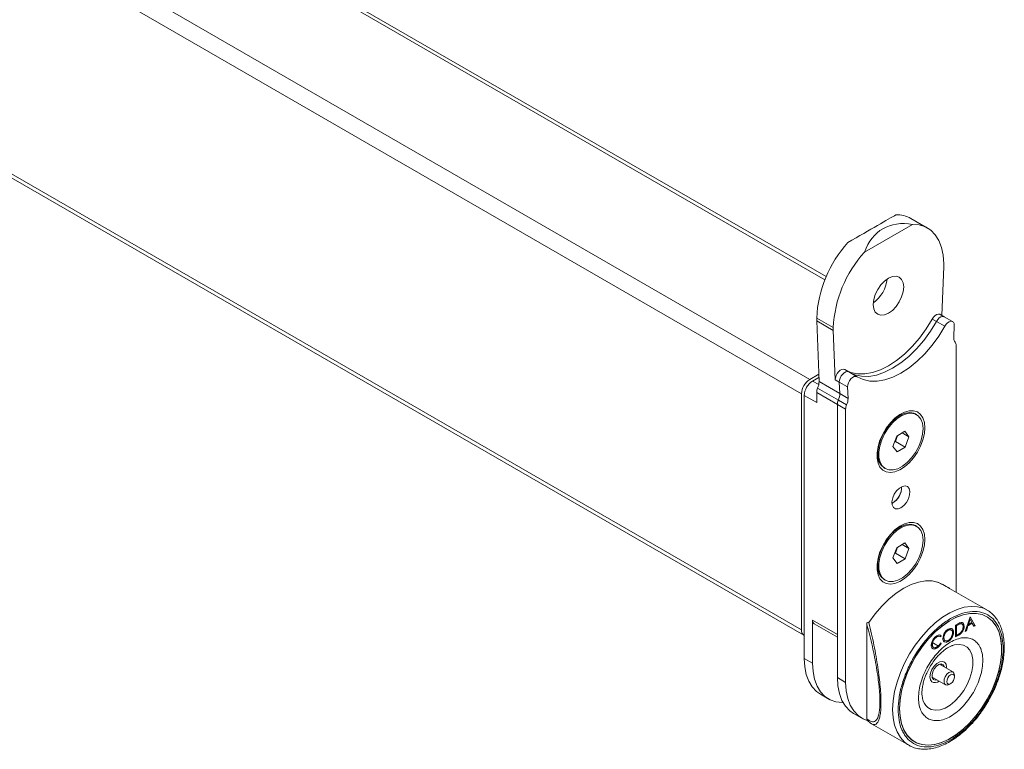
# Model space of a CAD drawing. Header units: inches. Extents: x 497 to 2274, y 202 to 1336.
# Tile 4 of 6: x 1819 to 2071, y 489 to 676. Entities that reach past the tile are written whole.
import ezdxf

# ---------------------------------------------------------------- set-up
doc = ezdxf.new("R2010")
doc.units = ezdxf.units.IN
doc.header["$MEASUREMENT"] = 0

msp = doc.modelspace()

# ---------------------------------------------------------------- linework, layer by layer
at = {"linetype": 'Continuous', "lineweight": 15}
for p, q in [((1616.58, 845.22), (2024.92, 609.49)), ((2025.26, 610.3), (1618.08, 845.37)), ((1592.53, 831.34), (2021.04, 583.97)), ((1590.41, 827.67), (2018.92, 580.3)), ((2018.92, 519.87), (1590.41, 767.24)), ((1591.03, 765.87), (2019.54, 518.5)), ((2051.19, 622.72), (2046.95, 625.17)), ((2035.03, 616.54), (2047.36, 623.66)), ((2054.86, 600.36), (2055.32, 612.85)), ((2055.34, 612.86), (2055.32, 612.85)), ((2055.34, 613.57), (2055.34, 612.86)), ((2055.48, 600), (2054.42, 600.61)), ((2057.6, 598.77), (2055.48, 600)), ((2022.81, 599.69), (2027.05, 597.24)), ((2022.81, 599.69), (2022.81, 598.98)), ((2022.81, 598.98), (2027.05, 596.53)), ((2022.82, 598.97), (2023.42, 583.41)), ((2052.4, 599.42), (2053.46, 598.81)), ((2053.46, 598.81), (2055.59, 597.58)), ((2057.91, 594.75), (2058.02, 597.79)), ((2027.05, 596.53), (2027.05, 597.24)), ((2027.06, 596.54), (2027.05, 596.53)), ((2027.06, 596.54), (2027.55, 583.87)), ((2058.52, 592.69), (2058.52, 529.49)), ((2021.04, 583.97), (2023.35, 585.3)), ((2031, 585.89), (2029.98, 586.48)), ((2033.16, 584.64), (2031.04, 585.87)), ((2023.38, 584.5), (2021.75, 583.56)), ((2023.35, 582.64), (2021.75, 583.56)), ((2023.42, 583.41), (2028.72, 580.35)), ((2027.55, 583.87), (2028.61, 583.26)), ((2028.61, 583.26), (2030.73, 582.03)), ((2028.72, 580.35), (2028.61, 583.26)), ((2018.92, 519.87), (2018.92, 580.3)), ((2019.63, 579.89), (2019.63, 512.52)), ((2022.81, 578.05), (2019.63, 579.89)), ((2028.11, 577.59), (2022.81, 580.65)), ((2022.81, 580.65), (2022.81, 578.05)), ((2028.36, 578.65), (2023.05, 581.71)), ((2030.84, 579.12), (2028.72, 580.35)), ((2030.73, 582.03), (2030.84, 579.12)), ((2030.23, 576.37), (2028.11, 577.59)), ((2028.11, 507.62), (2028.11, 577.59)), ((2028.11, 518.65), (2028.11, 577.59)), ((2030.48, 577.43), (2028.36, 578.65)), ((2030.23, 506.4), (2030.23, 576.37)), ((2044.09, 574.74), (2042.82, 574.01)), ((2048.37, 574.98), (2048.09, 575.14)), ((2045.37, 570.68), (2043.33, 569.46)), ((2044.68, 570.27), (2046.42, 569.26)), ((2046.42, 569.26), (2045.37, 570.68)), ((2043.33, 569.46), (2042.33, 566.83)), ((2042.75, 567.94), (2042.95, 568.06)), ((2042.95, 568.06), (2043.52, 569.58)), ((2042.95, 568.06), (2045.42, 566.63)), ((2045.42, 566.63), (2046.42, 569.26)), ((2038.35, 565.92), (2038.44, 565.62)), ((2038.44, 566.41), (2038.44, 564.95)), ((2042.33, 566.83), (2043.38, 565.41)), ((2043.38, 565.41), (2045.42, 566.63)), ((2040.09, 561.28), (2040.38, 561.12)), ((2042.25, 552.33), (2042.08, 552.24)), ((2044.09, 546.16), (2042.82, 545.43)), ((2048.37, 546.4), (2048.09, 546.56)), ((2045.37, 542.1), (2043.33, 540.89)), ((2046.42, 540.68), (2045.37, 542.1)), ((2043.33, 540.89), (2042.33, 538.25)), ((2042.75, 539.36), (2042.95, 539.48)), ((2042.95, 539.48), (2043.52, 541)), ((2042.95, 539.48), (2045.42, 538.05)), ((2044.68, 541.69), (2046.42, 540.68)), ((2045.42, 538.05), (2046.42, 540.68)), ((2038.35, 537.34), (2038.44, 537.04)), ((2038.44, 537.83), (2038.44, 536.37)), ((2042.33, 538.25), (2043.38, 536.84)), ((2043.38, 536.84), (2045.42, 538.05)), ((2040.09, 532.7), (2040.38, 532.54)), ((2053.88, 531.99), (2053.5, 532.12)), ((2053.83, 532.03), (2053.96, 531.99)), ((2056.6, 530.58), (2053.96, 531.99)), ((2056.84, 530.45), (2056.6, 530.58)), ((2066.39, 524.95), (2056.84, 530.46)), ((2021.75, 522.32), (2028.11, 518.65)), ((2021.75, 511.3), (2021.75, 522.32)), ((2060.83, 519.47), (2062.06, 523.18)), ((2062.02, 522.61), (2061.58, 521.26)), ((2062.09, 522.57), (2061.65, 521.22)), ((2061.65, 521.22), (2062.54, 521.73)), ((2062.02, 522.61), (2062.09, 522.57)), ((2062.06, 523.18), (2062.13, 523.22)), ((2062.09, 523.2), (2063.27, 520.96)), ((2062.54, 521.73), (2062.09, 522.57)), ((2062.13, 523.22), (2063.34, 520.92)), ((2022.16, 521.41), (2028.11, 517.97)), ((2035.64, 521.64), (2035.64, 496.93)), ((2035.67, 521.22), (2035.64, 521.62)), ((2035.67, 497.07), (2035.67, 521.22)), ((2056.4, 519.77), (2056.47, 519.73)), ((2057.77, 519.28), (2057.85, 519.24)), ((2058.38, 521.05), (2058.92, 521.36)), ((2058.38, 518.05), (2058.38, 521.05)), ((2058.74, 521.05), (2058.55, 520.94)), ((2058.55, 520.94), (2058.55, 518.52)), ((2058.55, 520.94), (2058.62, 520.9)), ((2058.81, 521.01), (2058.62, 520.9)), ((2058.62, 520.9), (2058.63, 518.48)), ((2058.74, 521.05), (2058.81, 521.01)), ((2059.54, 521.43), (2059.61, 521.39)), ((2060.5, 520.82), (2060.57, 520.78)), ((2061.12, 519.64), (2060.83, 519.47)), ((2061.05, 519.68), (2060.87, 519.57)), ((2061.46, 520.9), (2061.05, 519.68)), ((2061.05, 519.68), (2061.12, 519.64)), ((2061.53, 520.86), (2061.12, 519.64)), ((2062.58, 521.55), (2061.46, 520.9)), ((2061.46, 520.9), (2061.53, 520.86)), ((2062.65, 521.51), (2061.53, 520.86)), ((2061.58, 521.26), (2061.65, 521.22)), ((2062.58, 521.55), (2062.65, 521.51)), ((2063.06, 520.76), (2062.65, 521.51)), ((2063.27, 520.96), (2063.03, 520.82)), ((2063.34, 520.92), (2063.06, 520.76)), ((2063.27, 520.96), (2063.34, 520.92)), ((2052.27, 516.7), (2053.99, 515.7)), ((2053.48, 518.07), (2053.55, 518.03)), ((2054.36, 518.5), (2054.62, 518.39)), ((2054.62, 518.39), (2054.41, 518.09)), ((2054.69, 518.35), (2054.48, 518.05)), ((2054.62, 518.39), (2054.69, 518.35)), ((2055.31, 517.84), (2055.38, 517.8)), ((2056.41, 516.91), (2055.82, 516.71)), ((2056.41, 516.91), (2056.48, 516.87)), ((2059.13, 518.57), (2058.38, 518.13)), ((2059.2, 518.52), (2058.38, 518.05)), ((2058.55, 518.52), (2058.63, 518.48)), ((2058.63, 518.48), (2058.93, 518.65)), ((2059.13, 518.57), (2059.2, 518.52)), ((2052.35, 516.13), (2052.42, 516.09)), ((2053.48, 515.21), (2053.55, 515.17)), ((2054.48, 516.49), (2054.69, 516.43)), ((2057.56, 515.84), (2057.86, 515.94)), ((2021.75, 511.3), (2019.63, 512.52)), ((2057.7, 509.07), (2054.27, 511.05)), ((2030.23, 506.4), (2028.11, 507.62)), ((2052.37, 507.76), (2055.8, 505.77)), ((2052.87, 507.47), (2052.5, 507.41)), ((2058.09, 507.79), (2058.09, 508.2)), ((2056.75, 505.87), (2057.1, 506.07)), ((2023.77, 503.37), (2025.89, 502.14)), ((2049.92, 502.25), (2049.86, 502.49)), ((2032.25, 498.47), (2034.38, 497.24)), ((2035.64, 496.93), (2035.67, 497.07)), ((2036.85, 495.82), (2036.8, 495.86)), ((2036.85, 495.82), (2046.4, 490.3)), ((2046.4, 490.3), (2046.09, 490.49))]:
    msp.add_line(p, q, dxfattribs=at)
at = {"linetype": 'Continuous', "lineweight": 15, "flags": 128}
for points in [[(2047.36, 623.66), (2049.07, 623.51), (2050.63, 623.01), (2052.01, 622.17), (2053.18, 620.99), (2054.11, 619.52), (2054.78, 617.76), (2055.2, 615.77), (2055.34, 613.57)], [(2041.19, 609.89), (2042.2, 610.32), (2043.14, 610.42), (2043.94, 610.17), (2044.56, 609.59), (2044.95, 608.73), (2045.08, 607.65), (2044.95, 606.41), (2044.56, 605.1), (2043.94, 603.82), (2043.14, 602.64), (2042.2, 601.65), (2041.19, 600.91), (2040.19, 600.48), (2039.25, 600.39), (2038.44, 600.64), (2037.82, 601.21), (2037.44, 602.07), (2037.3, 603.16), (2037.44, 604.4), (2037.82, 605.71), (2038.44, 606.99), (2039.25, 608.17), (2040.19, 609.16), (2041.19, 609.89)], [(2054.42, 600.61), (2054.34, 600.65), (2053.98, 600.7), (2053.57, 600.59), (2053.14, 600.32), (2052.74, 599.92), (2052.4, 599.42)], [(2053.46, 598.81), (2053.8, 599.3), (2054.2, 599.7), (2054.63, 599.97), (2055.04, 600.09), (2055.4, 600.04), (2055.48, 600)], [(2053.46, 598.81), (2053.8, 599.3), (2054.2, 599.7), (2054.63, 599.97), (2055.04, 600.09), (2055.4, 600.04), (2055.48, 600)], [(2030.41, 586.23), (2031.53, 585.75), (2033.24, 585.37), (2035.1, 585.36), (2037.07, 585.7), (2039.11, 586.4), (2041.19, 587.44), (2043.27, 588.8), (2045.32, 590.46), (2047.28, 592.39), (2049.14, 594.55), (2050.86, 596.91), (2052.4, 599.42)], [(2031.47, 585.62), (2032.59, 585.14), (2034.3, 584.76), (2036.16, 584.75), (2038.13, 585.09), (2040.17, 585.79), (2042.25, 586.83), (2044.33, 588.19), (2046.38, 589.85), (2048.35, 591.78), (2050.2, 593.94), (2051.92, 596.3), (2053.46, 598.81)], [(2031.47, 585.62), (2032.59, 585.14), (2034.3, 584.76), (2036.16, 584.75), (2038.13, 585.09), (2040.17, 585.79), (2042.25, 586.83), (2044.33, 588.19), (2046.38, 589.85), (2048.35, 591.78), (2050.2, 593.94), (2051.92, 596.3), (2053.46, 598.81)], [(2055.59, 597.58), (2054.04, 595.07), (2052.33, 592.72), (2050.47, 590.55), (2048.5, 588.63), (2046.46, 586.97), (2044.37, 585.6), (2042.29, 584.56), (2040.25, 583.87), (2038.28, 583.52), (2036.42, 583.54), (2034.71, 583.91), (2033.16, 584.64)], [(2055.59, 597.58), (2055.92, 598.08), (2056.32, 598.48), (2056.75, 598.75), (2057.16, 598.86), (2057.52, 598.81), (2057.8, 598.6), (2057.97, 598.25), (2058.02, 597.79)], [(2029.98, 586.48), (2029.64, 586.58), (2029.24, 586.52), (2028.82, 586.3), (2028.41, 585.94), (2028.04, 585.47), (2027.77, 584.94), (2027.6, 584.39), (2027.55, 583.87)], [(2028.61, 583.26), (2028.66, 583.77), (2028.83, 584.32), (2029.11, 584.86), (2029.47, 585.32), (2029.88, 585.69), (2030.3, 585.91), (2030.7, 585.97), (2031.04, 585.87)], [(2028.61, 583.26), (2028.66, 583.77), (2028.83, 584.32), (2029.11, 584.86), (2029.47, 585.32), (2029.88, 585.69), (2030.3, 585.91), (2030.7, 585.97), (2031.04, 585.87)], [(2030.73, 582.03), (2030.78, 582.55), (2030.95, 583.1), (2031.23, 583.63), (2031.59, 584.1), (2032, 584.46), (2032.43, 584.68), (2032.83, 584.74), (2033.16, 584.64)], [(2050.51, 571.59), (2050.39, 570.09), (2050.02, 568.51), (2049.41, 566.91), (2048.61, 565.35), (2047.62, 563.91), (2046.51, 562.63), (2045.3, 561.58), (2044.06, 560.79), (2042.84, 560.3), (2041.67, 560.12), (2040.62, 560.27), (2039.72, 560.74), (2039.01, 561.51), (2038.52, 562.54), (2038.27, 563.8), (2038.27, 565.24), (2038.52, 566.79), (2039.01, 568.39), (2039.72, 569.98), (2040.62, 571.48), (2041.67, 572.85), (2042.84, 574.02), (2044.06, 574.95), (2045.3, 575.59), (2046.51, 575.93), (2047.62, 575.94), (2048.61, 575.63), (2049.41, 575.01), (2050.02, 574.1), (2050.39, 572.95), (2050.51, 571.59)], [(2048.09, 575.14), (2047.68, 575.33), (2046.66, 575.51), (2045.52, 575.36), (2044.31, 574.86), (2043.09, 574.06), (2041.91, 572.98), (2040.84, 571.68), (2039.92, 570.22), (2039.2, 568.66), (2038.7, 567.09), (2038.46, 565.56), (2038.48, 564.16), (2038.76, 562.95), (2039.29, 561.98), (2040.05, 561.31), (2040.09, 561.28)], [(2050.03, 571.42), (2049.88, 572.73), (2049.47, 573.83), (2048.82, 574.65), (2047.97, 575.17), (2046.94, 575.35), (2045.8, 575.19), (2044.59, 574.7), (2043.37, 573.9), (2042.2, 572.82), (2041.13, 571.52), (2040.21, 570.06), (2039.48, 568.5), (2038.99, 566.92), (2038.74, 565.4), (2038.76, 564), (2039.04, 562.78), (2039.58, 561.82), (2040.33, 561.15), (2041.28, 560.79), (2042.37, 560.78), (2043.55, 561.11), (2044.77, 561.76), (2045.98, 562.71), (2047.11, 563.9), (2048.11, 565.29), (2048.93, 566.81), (2049.55, 568.39), (2049.92, 569.95), (2050.03, 571.42)], [(2043.51, 574.4), (2043.5, 574.4), (2043.2, 574.33)], [(2043.2, 574.33), (2043.5, 574.4), (2043.51, 574.4)], [(2044.37, 551.1), (2043.63, 550.82), (2042.96, 550.85), (2042.45, 551.2), (2042.15, 551.82), (2042.08, 552.66), (2042.27, 553.61), (2042.68, 554.58), (2043.28, 555.46), (2044, 556.16), (2044.75, 556.59), (2045.47, 556.72), (2046.07, 556.53), (2046.48, 556.04), (2046.67, 555.3), (2046.6, 554.39), (2046.3, 553.42), (2045.79, 552.48), (2045.12, 551.68), (2044.37, 551.1)], [(2050.51, 543.01), (2050.39, 541.51), (2050.02, 539.93), (2049.41, 538.33), (2048.61, 536.77), (2047.62, 535.33), (2046.51, 534.05), (2045.3, 533), (2044.06, 532.21), (2042.84, 531.72), (2041.67, 531.54), (2040.62, 531.69), (2039.72, 532.16), (2039.01, 532.93), (2038.52, 533.96), (2038.27, 535.23), (2038.27, 536.66), (2038.52, 538.21), (2039.01, 539.81), (2039.72, 541.4), (2040.62, 542.91), (2041.67, 544.27), (2042.84, 545.44), (2044.06, 546.37), (2045.3, 547.01), (2046.51, 547.35), (2047.62, 547.36), (2048.61, 547.05), (2049.41, 546.43), (2050.02, 545.52), (2050.39, 544.37), (2050.51, 543.01)], [(2048.09, 546.56), (2047.68, 546.75), (2046.66, 546.93), (2045.52, 546.78), (2044.31, 546.28), (2043.09, 545.48), (2041.91, 544.4), (2040.84, 543.1), (2039.92, 541.64), (2039.2, 540.08), (2038.7, 538.51), (2038.46, 536.98), (2038.48, 535.58), (2038.76, 534.37), (2039.29, 533.4), (2040.05, 532.73), (2040.09, 532.7)], [(2050.03, 542.84), (2049.88, 544.15), (2049.47, 545.25), (2048.82, 546.07), (2047.97, 546.59), (2046.94, 546.77), (2045.8, 546.61), (2044.59, 546.12), (2043.37, 545.32), (2042.2, 544.24), (2041.13, 542.94), (2040.21, 541.48), (2039.48, 539.92), (2038.99, 538.34), (2038.74, 536.82), (2038.76, 535.42), (2039.04, 534.21), (2039.58, 533.24), (2040.33, 532.57), (2041.28, 532.21), (2042.37, 532.2), (2043.55, 532.53), (2044.77, 533.18), (2045.98, 534.13), (2047.11, 535.32), (2048.11, 536.71), (2048.93, 538.23), (2049.55, 539.81), (2049.92, 541.37), (2050.03, 542.84)], [(2043.51, 545.83), (2043.5, 545.82), (2043.2, 545.75)], [(2043.2, 545.75), (2043.5, 545.82), (2043.51, 545.83)], [(2053.96, 531.99), (2052.39, 532.36), (2050.69, 532.38), (2048.88, 532.08), (2047, 531.44), (2045.08, 530.49), (2043.17, 529.23), (2041.29, 527.7), (2039.48, 525.91), (2037.77, 523.91), (2036.2, 521.74)], [(2042.25, 499.46), (2042.38, 501.71), (2042.76, 504.07), (2043.38, 506.48), (2044.23, 508.92), (2045.3, 511.34), (2046.56, 513.69), (2048.01, 515.93), (2049.6, 518.02), (2051.31, 519.93), (2053.12, 521.62), (2054.98, 523.06), (2056.87, 524.22), (2058.75, 525.09), (2060.59, 525.64), (2062.35, 525.87), (2064.01, 525.78), (2065.53, 525.37), (2066.48, 524.9)], [(2044.02, 499.66), (2044.15, 497.64), (2044.53, 495.79), (2045.15, 494.17), (2046.01, 492.81), (2047.08, 491.72), (2048.35, 490.94), (2049.79, 490.47), (2051.37, 490.33), (2053.06, 490.52), (2054.83, 491.03), (2056.65, 491.86), (2058.47, 492.98), (2060.27, 494.39), (2062, 496.04), (2063.64, 497.91), (2065.16, 499.96), (2066.51, 502.16), (2067.69, 504.45), (2068.65, 506.79), (2069.4, 509.15), (2069.9, 511.46), (2070.15, 513.7), (2070.15, 515.8), (2069.9, 517.74), (2069.4, 519.48), (2068.65, 520.98), (2067.69, 522.2), (2066.51, 523.14), (2065.16, 523.77), (2063.64, 524.07), (2062, 524.05), (2060.27, 523.7), (2058.47, 523.03), (2056.65, 522.05), (2054.83, 520.78), (2053.06, 519.25), (2051.37, 517.48), (2049.79, 515.52), (2048.35, 513.39), (2047.08, 511.14), (2046.01, 508.82), (2045.15, 506.46), (2044.53, 504.12), (2044.15, 501.84), (2044.02, 499.66)], [(2047.04, 491.76), (2045.97, 492.85), (2045.12, 494.23), (2044.51, 495.86), (2044.14, 497.71), (2044.02, 499.74), (2044.16, 501.93), (2044.55, 504.21), (2045.18, 506.55), (2046.05, 508.91), (2047.13, 511.23), (2048.4, 513.47), (2049.85, 515.59), (2051.43, 517.55), (2053.13, 519.31), (2054.9, 520.83), (2056.72, 522.09), (2058.54, 523.06), (2060.33, 523.72), (2062.07, 524.06), (2063.7, 524.07), (2065.21, 523.75), (2066.56, 523.11), (2067.73, 522.16), (2068.69, 520.92), (2069.42, 519.42), (2069.91, 517.67), (2070.16, 515.73), (2070.15, 513.61), (2069.88, 511.38), (2069.37, 509.06), (2068.62, 506.7), (2067.65, 504.36), (2066.46, 502.07), (2065.1, 499.88), (2063.58, 497.84), (2061.94, 495.97), (2060.2, 494.33), (2058.4, 492.93), (2056.58, 491.82), (2054.76, 491), (2052.99, 490.5), (2051.31, 490.33), (2049.73, 490.48), (2048.3, 490.96), (2047.04, 491.76)], [(2057.86, 515.94), (2058.13, 516.01), (2059.32, 516.14), (2060.39, 515.94), (2061.3, 515.42), (2062.02, 514.61), (2062.51, 513.53), (2062.77, 512.23), (2062.78, 510.76), (2062.54, 509.16), (2062.05, 507.51), (2061.35, 505.87), (2060.44, 504.3), (2059.38, 502.86), (2058.2, 501.6), (2056.95, 500.58), (2055.66, 499.83), (2054.41, 499.39), (2053.22, 499.26), (2052.15, 499.46), (2051.24, 499.97)], [(2052.24, 516.6), (2052.54, 516.47), (2052.71, 516.44)], [(2019.63, 512.52), (2019.76, 510.38), (2020.15, 508.42), (2020.8, 506.69), (2021.69, 505.23), (2022.8, 504.05), (2023.77, 503.37)], [(2052.29, 506.55), (2051.92, 507.07), (2051.8, 507.84), (2051.93, 508.75), (2052.3, 509.7), (2052.87, 510.57), (2053.56, 511.26), (2054.3, 511.68), (2054.99, 511.79), (2055.55, 511.56), (2055.92, 511.03), (2056.04, 510.26), (2056.03, 510.03)], [(2029.59, 501.2), (2029.38, 501.21), (2027.73, 501.41), (2026.24, 501.95), (2024.92, 502.82), (2023.81, 504), (2022.92, 505.47), (2022.27, 507.2), (2021.88, 509.15), (2021.75, 511.3)], [(2055.47, 510.35), (2055.44, 510.47), (2055.15, 510.93), (2054.66, 511.11), (2054.07, 510.97), (2053.45, 510.54), (2052.9, 509.88), (2052.51, 509.1), (2052.34, 508.31), (2052.4, 507.63), (2052.7, 507.17), (2052.7, 507.17)], [(2054.64, 511.11), (2054.73, 510.88), (2054.77, 510.76)], [(2056.16, 508.47), (2056.66, 508.92), (2057.18, 509.14), (2057.64, 509.1), (2057.96, 508.8), (2058.09, 508.29), (2058.09, 508.2)], [(2032.25, 498.47), (2031.28, 499.15), (2030.17, 500.33), (2029.28, 501.79), (2028.64, 503.52), (2028.24, 505.48), (2028.11, 507.62)], [(2052.7, 507.17), (2053.18, 507), (2053.57, 507.06)], [(2056.75, 505.87), (2056.31, 505.7), (2055.86, 505.74), (2055.54, 506.04), (2055.41, 506.55), (2055.48, 507.19), (2055.74, 507.86), (2056.16, 508.47)], [(2056.67, 507.99), (2056.36, 507.54), (2056.17, 507.05), (2056.11, 506.57), (2056.21, 506.2), (2056.45, 505.98), (2056.78, 505.95), (2057.17, 506.11), (2057.54, 506.44), (2057.85, 506.89), (2058.04, 507.39), (2058.09, 507.86), (2057.99, 508.23), (2057.76, 508.45), (2057.42, 508.48), (2057.04, 508.32), (2056.67, 507.99)], [(2035.93, 496.59), (2034.72, 497.06), (2033.4, 497.92), (2032.29, 499.1), (2031.4, 500.57), (2030.76, 502.3), (2030.36, 504.25), (2030.23, 506.4)], [(2046.09, 490.49), (2045.3, 491.1), (2044.23, 492.28), (2043.38, 493.73), (2042.76, 495.44), (2042.38, 497.36), (2042.25, 499.46)]]:
    msp.add_lwpolyline(points, dxfattribs=at)
at = {"linetype": 'Continuous', "lineweight": 15}
for centre, radius, start, end in [((2043.38, 618.88), 7.24, 60.4685, 92.115), ((2053.78, 598.19), 31, 137.8604, 177.2305), ((2058.02, 595.74), 31, 137.8604, 177.2305), ((2032.33, 610.52), 8.54, 305.8058, 354.1998), ((2059.69, 594.57), 1.8, 174.4005, 217.658), ((2057.36, 592.76), 1.16, 356.8479, 38.168), ((2023.52, 580.09), 4.61, 122.6063, 177.3937), ((2024.23, 579.68), 4.61, 122.6063, 177.3937), ((2019.48, 583.37), 3.94, 335.12, 0.5316), ((2025.5, 580.59), 2.69, 155.3118, 178.6485), ((2024.78, 580.31), 3.94, 335.12, 0.5316), ((2030.8, 577.53), 2.69, 155.3118, 178.6485), ((2032.92, 576.3), 2.69, 155.3118, 178.6485), ((2026.9, 579.09), 3.94, 335.12, 0.5316), ((2039.81, 556.39), 4.74, 298.6993, 1.3061), ((2039.66, 556.47), 4.89, 302.0914, 0.3701), ((2022.71, 522.21), 0.973, 173.2343, 235.4558), ((2020.35, 519.7), 1.45, 173.2836, 239.7367), ((2053.08, 507.89), 1.56, 239.426, 312.4215), ((2054.05, 503.13), 4.23, 192.0426, 228.2869)]:
    msp.add_arc(centre, radius, start, end, dxfattribs=at)
for centre, major_axis, ratio, start_param, end_param in [((2024.22, 615.2), (20, 11.55), 0.00007, 0.334331, 1.236384), ((2053.92, 598.06), (-14.14, 24.49), 0.577335, 5.832118, 6.734171)]:
    msp.add_ellipse(centre, major_axis=major_axis, ratio=ratio, start_param=start_param, end_param=end_param, dxfattribs=at)
for points, knots in [([(2056.75, 530.51), (2056.2, 530.82), (2055.44, 531.26), (2054.65, 531.64), (2054.43, 531.74)], [0, 0, 0, 0, 0.7238259, 1, 1, 1, 1]), ([(2043.67, 499.46), (2043.71, 500.43), (2043.8, 502.43), (2044.55, 505.76), (2045.79, 509.25), (2047.54, 512.74), (2049.33, 515.46), (2050.91, 517.44), (2052.53, 519.22), (2054.6, 521.1), (2057.1, 522.82), (2059.61, 524), (2062.11, 524.61), (2064.52, 524.56), (2066.67, 523.79), (2068.13, 522.56), (2069.05, 521.26), (2069.79, 519.82), (2070.38, 517.78), (2070.61, 515.02), (2070.38, 511.99), (2069.66, 508.68), (2068.42, 505.18), (2066.67, 501.69), (2064.87, 498.97), (2063.29, 496.99), (2061.68, 495.21), (2059.61, 493.33), (2057.1, 491.62), (2054.6, 490.43), (2052.09, 489.82), (2049.68, 489.87), (2047.54, 490.64), (2046.08, 491.88), (2045.15, 493.17), (2044.42, 494.61), (2043.8, 496.64), (2043.71, 498.54), (2043.67, 499.46)], [0, 0, 0, 0, 0.029124, 0.059993, 0.092145, 0.124979, 0.157813, 0.173908, 0.190007, 0.220876, 0.25, 0.279124, 0.309993, 0.342145, 0.374979, 0.407814, 0.423908, 0.440007, 0.470875, 0.5, 0.529124, 0.559993, 0.592145, 0.624979, 0.657814, 0.673908, 0.690007, 0.720876, 0.75, 0.779124, 0.809993, 0.842145, 0.874979, 0.907814, 0.923908, 0.940007, 0.970876, 1, 1, 1, 1]), ([(2066.76, 501.64), (2067.18, 502.39), (2067.76, 503.44), (2068.49, 505.04), (2069.05, 506.42), (2069.63, 508.05), (2070.11, 509.76), (2070.49, 511.51), (2070.74, 513.27), (2070.85, 515.01), (2070.81, 516.69), (2070.61, 518.3), (2070.25, 519.82), (2069.72, 521.22), (2069.02, 522.5), (2068.12, 523.62), (2067.27, 524.42), (2066.66, 524.75), (2066.47, 524.86)], [0, 0, 0, 0, 0.0832123, 0.1168214, 0.1723706, 0.2296109, 0.290567, 0.3536646, 0.4182957, 0.484008, 0.5505272, 0.6177116, 0.6855002, 0.7539519, 0.8232589, 0.8938211, 0.9663646, 1, 1, 1, 1]), ([(2036.2, 521.74), (2036.08, 521.73), (2035.84, 521.72), (2035.71, 521.66), (2035.64, 521.62)], [0, 0, 0, 0, 0.500513, 1, 1, 1, 1]), ([(2036.2, 521.74), (2036.43, 520.75), (2036.87, 518.88), (2037.48, 515.96), (2038.01, 513.12), (2038.46, 510.35), (2038.82, 507.73), (2039.08, 505.3), (2039.24, 503.08), (2039.26, 501.81), (2039.27, 501.18)], [0, 0, 0, 0, 0.156674, 0.298756, 0.438888, 0.565964, 0.686067, 0.796778, 0.900063, 1, 1, 1, 1]), ([(2058.92, 521.36), (2059.08, 521.45), (2059.36, 521.62), (2059.64, 521.71), (2059.76, 521.74)], [0, 0, 0, 0, 0.560425, 1, 1, 1, 1]), ([(2059.76, 521.74), (2059.9, 521.75), (2060.17, 521.76), (2060.5, 521.45), (2060.54, 521.03), (2060.57, 520.78)], [0, 0, 0, 0, 0.28047, 0.560898, 1, 1, 1, 1]), ([(2060.03, 521.76), (2060.05, 521.76), (2060.19, 521.75), (2060.42, 521.47), (2060.47, 521.06), (2060.5, 520.82)], [0, 0, 0, 0, 0.0411802, 0.414869, 1, 1, 1, 1]), ([(2035.67, 521.22), (2035.92, 520.28), (2036.4, 518.47), (2037.06, 515.66), (2037.64, 512.91), (2038.13, 510.24), (2038.52, 507.72), (2038.8, 505.39), (2038.97, 503.27), (2039.02, 501.41), (2038.97, 499.8), (2038.8, 498.47), (2038.52, 497.43), (2038.13, 496.71), (2037.64, 496.31), (2037.06, 496.24), (2036.4, 496.48), (2035.92, 496.87), (2035.67, 497.07)], [0, 0, 0, 0, 0.077982, 0.151097, 0.220832, 0.285268, 0.344744, 0.399963, 0.450778, 0.499999, 0.549209, 0.600037, 0.655243, 0.714732, 0.779156, 0.848902, 0.92201, 1, 1, 1, 1]), ([(2055.11, 517.64), (2055.13, 517.89), (2055.18, 518.38), (2055.54, 519.11), (2055.99, 519.69), (2056.3, 519.9), (2056.46, 520.01)], [0, 0, 0, 0, 0.279672, 0.559267, 0.779666, 1, 1, 1, 1]), ([(2056.4, 519.77), (2056.24, 519.65), (2055.91, 519.41), (2055.55, 518.85), (2055.34, 518.3), (2055.32, 517.99), (2055.31, 517.84)], [0, 0, 0, 0, 0.279469, 0.559116, 0.779484, 1, 1, 1, 1]), ([(2056.47, 519.73), (2056.31, 519.61), (2055.98, 519.37), (2055.62, 518.81), (2055.41, 518.26), (2055.39, 517.95), (2055.38, 517.8)], [0, 0, 0, 0, 0.279469, 0.559116, 0.779484, 1, 1, 1, 1]), ([(2057.25, 519.75), (2057.21, 519.8), (2057.09, 519.93), (2056.78, 519.94), (2056.53, 519.82), (2056.4, 519.77)], [0, 0, 0, 0, 0.236093, 0.618214, 1, 1, 1, 1]), ([(2057.77, 519.28), (2057.75, 519.03), (2057.71, 518.54), (2057.33, 517.81), (2056.89, 517.23), (2056.57, 517.02), (2056.41, 516.91)], [0, 0, 0, 0, 0.2795691, 0.5592796, 0.7795718, 1, 1, 1, 1]), ([(2056.46, 520.01), (2056.66, 520.11), (2057.07, 520.29), (2057.53, 520.13), (2057.8, 519.77), (2057.83, 519.41), (2057.85, 519.24)], [0, 0, 0, 0, 0.279799, 0.559372, 0.779576, 1, 1, 1, 1]), ([(2057.58, 519.08), (2057.56, 519.26), (2057.52, 519.62), (2057.22, 519.86), (2056.86, 519.9), (2056.6, 519.79), (2056.47, 519.73)], [0, 0, 0, 0, 0.279734, 0.559129, 0.779661, 1, 1, 1, 1]), ([(2057.85, 519.24), (2057.82, 518.99), (2057.78, 518.5), (2057.41, 517.77), (2056.96, 517.19), (2056.64, 516.98), (2056.48, 516.87)], [0, 0, 0, 0, 0.2795691, 0.5592796, 0.7795718, 1, 1, 1, 1]), ([(2057.47, 520.11), (2057.56, 520.01), (2057.74, 519.81), (2057.76, 519.46), (2057.77, 519.28)], [0, 0, 0, 0, 0.494909, 1, 1, 1, 1]), ([(2059.54, 521.43), (2059.39, 521.37), (2059.13, 521.27), (2058.86, 521.12), (2058.74, 521.05)], [0, 0, 0, 0, 0.559558, 1, 1, 1, 1]), ([(2059.61, 521.39), (2059.46, 521.33), (2059.2, 521.23), (2058.93, 521.08), (2058.81, 521.01)], [0, 0, 0, 0, 0.559558, 1, 1, 1, 1]), ([(2060.5, 520.82), (2060.48, 520.58), (2060.44, 520.1), (2060.08, 519.36), (2059.6, 518.85), (2059.29, 518.66), (2059.13, 518.57)], [0, 0, 0, 0, 0.280005, 0.55907, 0.778819, 1, 1, 1, 1]), ([(2060.57, 520.78), (2060.55, 520.54), (2060.51, 520.06), (2060.15, 519.32), (2059.67, 518.81), (2059.36, 518.62), (2059.2, 518.52)], [0, 0, 0, 0, 0.280005, 0.55907, 0.778819, 1, 1, 1, 1]), ([(2060.02, 521.32), (2060.02, 521.33), (2059.97, 521.4), (2059.81, 521.46), (2059.63, 521.44), (2059.54, 521.43)], [0, 0, 0, 0, 0.02352, 0.511635, 1, 1, 1, 1]), ([(2060.3, 520.62), (2060.3, 520.76), (2060.28, 521.03), (2060.12, 521.3), (2059.89, 521.42), (2059.7, 521.4), (2059.61, 521.39)], [0, 0, 0, 0, 0.280218, 0.559851, 0.779869, 1, 1, 1, 1]), ([(2059.67, 519.16), (2059.78, 519.27), (2059.99, 519.5), (2060.25, 520.04), (2060.28, 520.4), (2060.3, 520.62)], [0, 0, 0, 0, 0.280492, 0.560925, 1, 1, 1, 1]), ([(2050.78, 497.5), (2050.48, 497.79), (2049.86, 498.39), (2049.23, 499.73), (2048.87, 501.39), (2048.86, 503.34), (2049.19, 505.45), (2049.83, 507.59), (2050.73, 509.63), (2051.82, 511.51), (2053.09, 513.25), (2054.55, 514.84), (2056.17, 516.18), (2057.87, 517.18), (2059.53, 517.76), (2061.06, 517.9), (2062.38, 517.62), (2063.47, 516.99), (2064.34, 516.02), (2064.98, 514.71), (2065.33, 513.04), (2065.35, 511.09), (2065.02, 508.98), (2064.37, 506.85), (2063.48, 504.81), (2062.38, 502.92), (2061.11, 501.18), (2059.65, 499.6), (2058.03, 498.25), (2056.34, 497.25), (2054.67, 496.67), (2053.15, 496.54), (2051.82, 496.8), (2051.12, 497.27), (2050.78, 497.5)], [0, 0, 0, 0, 0.029129, 0.060003, 0.092161, 0.125001, 0.15784, 0.189997, 0.220871, 0.25, 0.279129, 0.310003, 0.342161, 0.375, 0.40784, 0.439997, 0.470872, 0.5, 0.529129, 0.560003, 0.592161, 0.625, 0.65784, 0.689998, 0.720871, 0.75, 0.779129, 0.810003, 0.84216, 0.875, 0.90784, 0.939997, 0.970871, 1, 1, 1, 1]), ([(2052.14, 515.96), (2052.17, 516.21), (2052.22, 516.7), (2052.6, 517.44), (2053.07, 518.01), (2053.39, 518.22), (2053.55, 518.33)], [0, 0, 0, 0, 0.279476, 0.559087, 0.779362, 1, 1, 1, 1]), ([(2053.48, 518.07), (2053.32, 517.95), (2052.98, 517.72), (2052.6, 517.16), (2052.38, 516.6), (2052.36, 516.29), (2052.35, 516.13)], [0, 0, 0, 0, 0.279779, 0.55939, 0.779592, 1, 1, 1, 1]), ([(2053.55, 518.03), (2053.39, 517.91), (2053.05, 517.68), (2052.67, 517.12), (2052.45, 516.56), (2052.43, 516.24), (2052.42, 516.09)], [0, 0, 0, 0, 0.279779, 0.55939, 0.779592, 1, 1, 1, 1]), ([(2054.19, 518.16), (2054.11, 518.2), (2053.92, 518.3), (2053.64, 518.16), (2053.48, 518.07)], [0, 0, 0, 0, 0.400798, 1, 1, 1, 1]), ([(2053.55, 518.33), (2053.8, 518.44), (2054.25, 518.64), (2054.55, 518.44), (2054.69, 518.35)], [0, 0, 0, 0, 0.559536, 1, 1, 1, 1]), ([(2054.26, 518.12), (2054.18, 518.16), (2053.99, 518.26), (2053.71, 518.12), (2053.55, 518.03)], [0, 0, 0, 0, 0.400798, 1, 1, 1, 1]), ([(2055.61, 516.76), (2055.54, 516.77), (2055.35, 516.82), (2055.15, 517.13), (2055.12, 517.47), (2055.11, 517.64)], [0, 0, 0, 0, 0.202399, 0.6010797, 1, 1, 1, 1]), ([(2055.31, 517.84), (2055.33, 517.67), (2055.37, 517.32), (2055.57, 517.1), (2055.71, 517.08), (2055.72, 517.08)], [0, 0, 0, 0, 0.4898269, 0.9796902, 1, 1, 1, 1]), ([(2055.54, 516.8), (2055.47, 516.8), (2055.39, 516.81), (2055.35, 516.86), (2055.35, 516.87)], [0, 0, 0, 0, 0.961232, 1, 1, 1, 1]), ([(2055.38, 517.8), (2055.39, 517.62), (2055.43, 517.27), (2055.73, 517.02), (2056.09, 516.98), (2056.34, 517.1), (2056.47, 517.16)], [0, 0, 0, 0, 0.279649, 0.559318, 0.779578, 1, 1, 1, 1]), ([(2056.48, 516.87), (2056.27, 516.75), (2056.04, 516.62), (2055.88, 516.68), (2055.87, 516.68)], [0, 0, 0, 0, 0.9468815, 1, 1, 1, 1]), ([(2056.47, 517.16), (2056.64, 517.27), (2056.96, 517.51), (2057.33, 518.07), (2057.54, 518.62), (2057.57, 518.93), (2057.58, 519.08)], [0, 0, 0, 0, 0.279625, 0.559116, 0.779495, 1, 1, 1, 1]), ([(2058.93, 518.65), (2059.07, 518.73), (2059.32, 518.87), (2059.57, 519.07), (2059.67, 519.16)], [0, 0, 0, 0, 0.560397, 1, 1, 1, 1]), ([(2051.76, 510.3), (2052.06, 510.77), (2052.47, 511.45), (2053.15, 512.35), (2053.76, 513.08), (2054.5, 513.84), (2055.28, 514.53), (2056.07, 515.11), (2056.83, 515.55), (2057.43, 515.81), (2057.71, 515.88), (2057.8, 515.91)], [0, 0, 0, 0, 0.166668, 0.234671, 0.3461, 0.459652, 0.578868, 0.700164, 0.822229, 0.944548, 1, 1, 1, 1]), ([(2052.47, 515.08), (2052.37, 515.2), (2052.17, 515.41), (2052.15, 515.79), (2052.14, 515.96)], [0, 0, 0, 0, 0.559052, 1, 1, 1, 1]), ([(2052.35, 516.13), (2052.36, 515.94), (2052.4, 515.57), (2052.64, 515.43), (2052.75, 515.37)], [0, 0, 0, 0, 0.506806, 1, 1, 1, 1]), ([(2053.48, 515.21), (2053.25, 515.1), (2052.84, 514.9), (2052.54, 515.05), (2052.4, 515.12)], [0, 0, 0, 0, 0.559802, 1, 1, 1, 1]), ([(2052.42, 516.09), (2052.44, 515.9), (2052.47, 515.54), (2052.79, 515.29), (2053.17, 515.27), (2053.44, 515.4), (2053.57, 515.47)], [0, 0, 0, 0, 0.279581, 0.55909, 0.779355, 1, 1, 1, 1]), ([(2053.55, 515.17), (2053.32, 515.06), (2052.91, 514.86), (2052.61, 515.01), (2052.47, 515.08)], [0, 0, 0, 0, 0.559802, 1, 1, 1, 1]), ([(2054.62, 516.47), (2054.53, 516.32), (2054.37, 516.02), (2053.98, 515.55), (2053.67, 515.34), (2053.48, 515.21)], [0, 0, 0, 0, 0.280261, 0.5606, 1, 1, 1, 1]), ([(2054.69, 516.43), (2054.61, 516.28), (2054.44, 515.98), (2054.05, 515.51), (2053.74, 515.3), (2053.55, 515.17)], [0, 0, 0, 0, 0.280261, 0.5606, 1, 1, 1, 1]), ([(2053.57, 515.47), (2053.77, 515.61), (2054.12, 515.86), (2054.37, 516.3), (2054.48, 516.49)], [0, 0, 0, 0, 0.558795, 1, 1, 1, 1]), ([(2049.92, 502.3), (2049.88, 502.48), (2049.78, 502.89), (2049.74, 503.76), (2049.81, 504.81), (2050.01, 505.96), (2050.31, 507.06), (2050.68, 508.07), (2051.12, 509.12), (2051.52, 509.85), (2051.76, 510.3)], [0, 0, 0, 0, 0.10337, 0.241077, 0.378415, 0.512873, 0.649701, 0.750155, 0.848208, 1, 1, 1, 1]), ([(2046.07, 490.54), (2046.38, 490.34), (2047.14, 489.86), (2048.48, 489.44), (2050.02, 489.24), (2051.59, 489.31), (2053.22, 489.64), (2054.87, 490.2), (2056.52, 491), (2058.15, 492), (2059.74, 493.18), (2061.24, 494.51), (2062.65, 495.95), (2063.83, 497.34), (2064.83, 498.64), (2065.79, 500.02), (2066.4, 501.04), (2066.76, 501.64)], [0, 0, 0, 0, 0.055514, 0.134025, 0.206392, 0.279139, 0.35199, 0.424668, 0.496976, 0.568703, 0.639613, 0.709162, 0.775942, 0.840306, 0.886627, 0.934078, 1, 1, 1, 1]), ([(2039.27, 501.18), (2039.26, 500.61), (2039.24, 499.44), (2039.08, 498.04), (2038.82, 496.92), (2038.46, 496.13), (2038.01, 495.66), (2037.48, 495.57), (2037.08, 495.64), (2036.86, 495.81), (2036.85, 495.82)], [0, 0, 0, 0, 0.117366, 0.238667, 0.368681, 0.509732, 0.658967, 0.82354, 0.990402, 1, 1, 1, 1]), ([(2035.89, 496.56), (2035.88, 496.56), (2035.76, 496.65), (2035.7, 496.79), (2035.64, 496.93)], [0, 0, 0, 0, 0.052339, 1, 1, 1, 1]), ([(2035.89, 496.56), (2036.02, 496.43), (2036.34, 496.14), (2036.65, 495.94), (2036.83, 495.83)], [0, 0, 0, 0, 0.431056, 1, 1, 1, 1])]:
    msp.add_open_spline(points, degree=3, knots=knots, dxfattribs=at)

doc.saveas('drawing.dxf')
